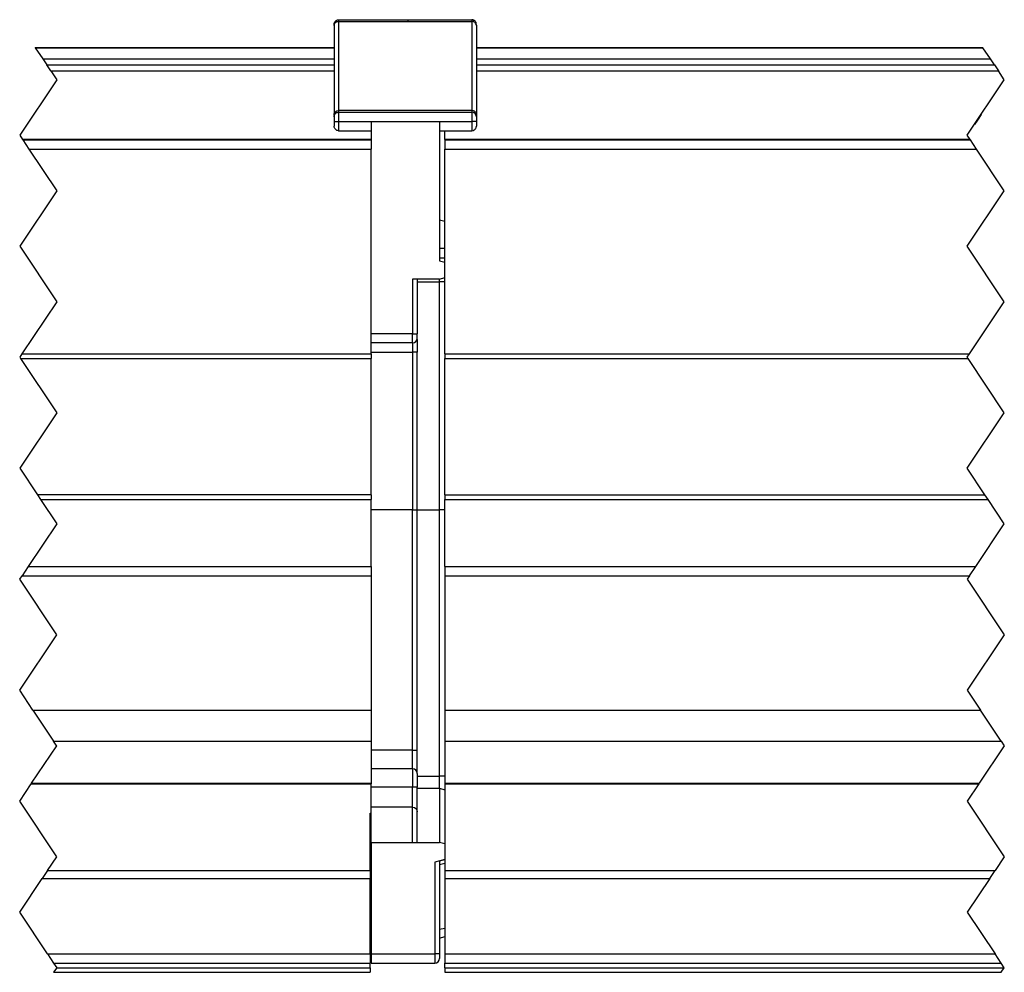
# Model space of a CAD drawing. Header units: inches. Extents: x -381 to 29622, y -418 to 176.
# Tile 11 of 50: x 134 to 187, y 44 to 95. Entities that reach past the tile are written whole.
import ezdxf

# ---------------------------------------------------------------- set-up
doc = ezdxf.new("R2010")
doc.units = ezdxf.units.IN
doc.linetypes.add('DOT_CENTER', pattern=[14, 12, -1, 0, -1])
doc.layers.add('1', color=7, linetype='Continuous')

# ---------------------------------------------------------------- blocks, each defined once
blk = doc.blocks.new('Modulo_der__16E___96', base_point=(156.9422638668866, 43.98251417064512))
at = {"color": 7, "linetype": 'Continuous'}
for p, q in [((158.6423529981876, 93.98251510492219), (186.0256149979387, 93.98251510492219)), ((158.6423552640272, 93.9654272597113), (186.0370068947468, 93.9654272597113)), ((158.6423527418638, 93.36143009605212), (186.4396716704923, 93.36143009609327)), ((158.6423564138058, 93.03613797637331), (186.6565330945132, 93.0361379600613)), ((158.6423565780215, 92.71130448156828), (186.8730887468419, 92.71130448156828)), ((156.942282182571, 89.00007889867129), (156.942282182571, 89.48251415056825)), ((185.3472391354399, 89.00007889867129), (156.942282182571, 89.00007889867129)), ((156.942282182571, 89.00007889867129), (156.942282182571, 88.98251510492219)), ((156.942282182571, 88.98251510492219), (185.3589483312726, 88.98251510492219)), ((156.942282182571, 88.98251510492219), (156.942282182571, 88.48251510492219)), ((156.942282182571, 88.48251510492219), (185.6922816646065, 88.48251510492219)), ((156.942282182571, 77.41552780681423), (156.942282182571, 88.48251510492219)), ((156.942282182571, 77.41552780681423), (185.3142911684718, 77.41552780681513)), ((156.942282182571, 77.41552780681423), (156.942282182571, 77.16552923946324)), ((156.942282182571, 69.7995011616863), (156.942282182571, 77.16552923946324)), ((156.942282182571, 77.16552923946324), (185.2369395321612, 77.16552830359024)), ((156.942282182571, 69.7995011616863), (156.942282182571, 69.54950240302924)), ((156.942282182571, 69.7995011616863), (186.1476244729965, 69.79950089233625)), ((156.942282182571, 65.92078445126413), (156.942282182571, 69.54950240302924)), ((156.942282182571, 69.54950240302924), (186.3142901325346, 69.54950240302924)), ((156.942282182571, 65.92078445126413), (156.9422638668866, 65.4207858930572)), ((156.942282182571, 65.92078445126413), (185.6511289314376, 65.92078445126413)), ((156.9422638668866, 65.4207858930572), (156.9422638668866, 62.19218630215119)), ((156.9422638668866, 65.4207858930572), (185.3178742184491, 65.42078585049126)), ((156.9422638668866, 62.19218630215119), (156.942282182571, 58.15432346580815)), ((156.942282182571, 58.15432346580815), (156.9422638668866, 56.48607820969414)), ((156.942282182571, 58.15432346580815), (185.9110760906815, 58.15432346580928)), ((156.9422638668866, 56.48607820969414), (156.9422638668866, 56.00793260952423)), ((156.9422638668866, 56.48607820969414), (187.0232735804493, 56.4860778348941)), ((156.9422638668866, 56.00793260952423), (156.942282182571, 54.20016531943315)), ((156.942282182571, 54.20016531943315), (156.942282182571, 54.16895500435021)), ((156.942282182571, 54.20016531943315), (185.8373828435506, 54.20016531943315)), ((156.942282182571, 54.16895500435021), (156.942282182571, 49.48503360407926)), ((156.942282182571, 54.16895500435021), (185.8165759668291, 54.16895500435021)), ((156.942282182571, 49.48503360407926), (186.6939618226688, 49.48503378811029)), ((156.942282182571, 49.48503360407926), (156.942282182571, 49.05156145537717)), ((156.942282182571, 49.05156145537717), (186.4049802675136, 49.05156145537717)), ((156.942282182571, 49.05156145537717), (156.942282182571, 44.98251417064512)), ((156.942282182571, 44.98251417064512), (186.6922822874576, 44.98251417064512)), ((156.942282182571, 44.98251417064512), (156.942282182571, 44.48251417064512)), ((156.942282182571, 44.48251417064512), (187.0256156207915, 44.48251417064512)), ((156.942282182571, 44.23251417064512), (156.942282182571, 44.48251417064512)), ((156.942282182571, 44.23251417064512), (187.1922820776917, 44.23251417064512)), ((156.942282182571, 44.23251417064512), (156.942282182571, 43.98251417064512)), ((156.942282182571, 43.98251417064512), (187.0256154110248, 43.98251417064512))]:
    blk.add_line(p, q, dxfattribs=at)
at = {"color": 2, "linetype": 'DOT_CENTER'}
for p, q in [((186.0370068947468, 93.9654272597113), (186.0256149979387, 93.98251510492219)), ((186.4396716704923, 93.36143009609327), (186.0370068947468, 93.9654272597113)), ((186.6565330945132, 93.0361379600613), (186.4396716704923, 93.36143009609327)), ((186.6565330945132, 93.0361379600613), (186.8730887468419, 92.71130448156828)), ((187.1922821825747, 92.23251432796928), (186.8730887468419, 92.71130448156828)), ((185.1922821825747, 89.23251432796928), (187.1922821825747, 92.23251432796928)), ((185.7406037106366, 90.0549725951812), (185.5831317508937, 89.81878868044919)), ((185.9378083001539, 90.35083097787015), (185.7406037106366, 90.0549725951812)), ((185.3472391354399, 89.00007889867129), (185.1922821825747, 89.23251432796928)), ((185.3472391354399, 89.00007889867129), (185.3589483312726, 88.98251510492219)), ((185.6922816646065, 88.48251510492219), (185.3589483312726, 88.98251510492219)), ((187.1922821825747, 86.23251432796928), (185.6922816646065, 88.48251510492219)), ((185.1922821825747, 83.23251432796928), (187.1922821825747, 86.23251432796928)), ((187.1922821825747, 80.23251432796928), (185.1922821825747, 83.23251432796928)), ((185.3142911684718, 77.41552780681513), (187.1922821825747, 80.23251432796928)), ((185.1922821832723, 77.23251432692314), (185.3142911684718, 77.41552780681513)), ((185.2369395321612, 77.16552830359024), (185.1922821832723, 77.23251432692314)), ((187.1922821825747, 74.23251432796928), (185.2369395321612, 77.16552830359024)), ((185.1922821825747, 71.23251432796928), (187.1922821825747, 74.23251432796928)), ((186.1476244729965, 69.79950089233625), (185.1922821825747, 71.23251432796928)), ((186.3142901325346, 69.54950240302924), (186.1476244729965, 69.79950089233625)), ((187.1922821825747, 68.23251432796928), (186.3142901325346, 69.54950240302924)), ((185.6511289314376, 65.92078445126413), (187.1922821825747, 68.23251432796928)), ((185.3178742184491, 65.42078585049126), (185.6511289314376, 65.92078445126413)), ((185.3178742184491, 65.42078585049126), (185.1922821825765, 65.23251432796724)), ((185.1922821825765, 65.23251432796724), (187.1922821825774, 62.23251432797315)), ((187.1922821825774, 62.23251432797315), (185.1922821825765, 59.2325143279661)), ((185.1922821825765, 59.2325143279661), (185.9110760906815, 58.15432346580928)), ((187.0232735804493, 56.4860778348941), (185.9110760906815, 58.15432346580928)), ((187.0232735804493, 56.4860778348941), (187.1922821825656, 56.23251432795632)), ((187.1922821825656, 56.23251432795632), (185.8373828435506, 54.20016531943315)), ((185.8165759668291, 54.16895500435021), (185.1922821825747, 53.23251432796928)), ((185.8165759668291, 54.16895500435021), (185.8373828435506, 54.20016531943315)), ((185.1922821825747, 53.23251432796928), (187.1922821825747, 50.23251432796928)), ((187.1922821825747, 50.23251432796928), (186.6939618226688, 49.48503378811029)), ((186.4049802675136, 49.05156145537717), (185.1922821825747, 47.23251432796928)), ((186.4049802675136, 49.05156145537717), (186.6939618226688, 49.48503378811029)), ((185.1922821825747, 47.23251432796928), (186.6922822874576, 44.98251417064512)), ((187.0256156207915, 44.48251417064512), (186.6922822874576, 44.98251417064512)), ((187.0256154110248, 43.98251417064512), (187.1922820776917, 44.23251417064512)), ((187.1922820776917, 44.23251417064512), (187.0256156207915, 44.48251417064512))]:
    blk.add_line(p, q, dxfattribs=at)
blk = doc.blocks.new('Modulos_intermedio__FL-14__18__99', base_point=(133.9422821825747, 43.98251417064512))
at = {"color": 7, "linetype": 'Continuous'}
for p, q in [((150.9519074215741, 95.3013047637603), (150.9598419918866, 95.32453627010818)), ((150.9598419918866, 95.32453627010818), (150.9830353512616, 95.36931700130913)), ((150.9830353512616, 95.36931700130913), (151.0155060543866, 95.4092912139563)), ((150.9830353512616, 95.29071897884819), (151.0155060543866, 95.32714933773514)), ((151.0155060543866, 95.4092912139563), (151.0554230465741, 95.4417619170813)), ((151.0155060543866, 95.32714933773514), (151.0554230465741, 95.35674375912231)), ((151.0554230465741, 95.4417619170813), (151.1002228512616, 95.46496290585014)), ((151.0554230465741, 95.35674375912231), (151.1002228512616, 95.37788862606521)), ((151.1002228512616, 95.46496290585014), (151.1235382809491, 95.47286314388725)), ((151.1002228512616, 95.37788862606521), (151.1235382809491, 95.38509077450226)), ((151.1235382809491, 95.47286314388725), (151.1922821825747, 95.48251417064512)), ((151.1235382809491, 95.38509077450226), (151.1922821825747, 95.39388489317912)), ((151.1922821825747, 95.48251417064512), (158.3922821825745, 95.48251417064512)), ((151.1922821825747, 95.48251417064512), (151.1922821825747, 95.39388489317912)), ((151.1922821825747, 95.39388489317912), (158.3922821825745, 95.39388489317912)), ((151.1922821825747, 95.39388489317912), (151.1922821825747, 90.5711434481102)), ((158.3922821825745, 95.48251417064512), (158.3922821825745, 95.39388489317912)), ((158.4610626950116, 95.47286314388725), (158.3922821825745, 95.48251417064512)), ((158.3922821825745, 95.39388489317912), (158.3922821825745, 90.5711434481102)), ((158.4610626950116, 95.38509077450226), (158.3922821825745, 95.39388489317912)), ((158.4842560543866, 95.46496290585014), (158.4610626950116, 95.47286314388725)), ((158.4842560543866, 95.37788862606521), (158.4610626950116, 95.38509077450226)), ((158.5290558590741, 95.4417619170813), (158.4842560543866, 95.46496290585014)), ((158.5290558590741, 95.35674375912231), (158.4842560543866, 95.37788862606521)), ((158.5690949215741, 95.4092912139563), (158.5290558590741, 95.4417619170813)), ((158.5690949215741, 95.32714933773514), (158.5290558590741, 95.35674375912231)), ((158.6015656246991, 95.36931700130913), (158.5690949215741, 95.4092912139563)), ((158.6015656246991, 95.29071897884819), (158.5690949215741, 95.32714933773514)), ((158.6247589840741, 95.32453627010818), (158.6015656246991, 95.36931700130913)), ((158.6325714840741, 95.3013047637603), (158.6247589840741, 95.32453627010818)), ((150.9422821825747, 95.23251416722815), (150.9519074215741, 95.3013047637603)), ((150.9422821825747, 95.23251416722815), (150.9598419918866, 95.2499093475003)), ((150.9422821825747, 95.16604216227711), (150.9422821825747, 95.23251416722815)), ((150.9422821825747, 95.23251416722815), (150.9422821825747, 95.16604216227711)), ((150.9422821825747, 95.16604216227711), (150.9422821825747, 90.34330085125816)), ((150.9598419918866, 95.2499093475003), (150.9830353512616, 95.29071897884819)), ((158.6247589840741, 95.2499093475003), (158.6015656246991, 95.29071897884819)), ((158.6325714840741, 95.22873396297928), (158.6247589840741, 95.2499093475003)), ((158.6325714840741, 95.22873396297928), (158.6325714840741, 95.3013047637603)), ((158.6422821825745, 95.16604216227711), (158.6325714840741, 95.22873396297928)), ((158.6325714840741, 95.22873396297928), (158.6422821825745, 95.16604216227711)), ((158.6422821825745, 95.16604216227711), (158.6422821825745, 90.34330085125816)), ((134.7756149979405, 93.98251510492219), (150.9422777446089, 93.98251510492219)), ((134.7870068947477, 93.9654272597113), (150.9422820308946, 93.9654272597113)), ((135.1896716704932, 93.36143009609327), (150.9422764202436, 93.36143009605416)), ((135.4065331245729, 93.03613791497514), (150.942284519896, 93.03613791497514)), ((135.6230887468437, 92.71130448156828), (150.9422843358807, 92.71130448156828)), ((151.0155060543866, 90.5044106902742), (151.0554230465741, 90.53400511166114)), ((151.0554230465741, 90.53400511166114), (151.1002228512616, 90.55514616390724)), ((151.1002228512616, 90.55514616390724), (151.1235382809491, 90.56234831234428)), ((151.1235382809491, 90.56234831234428), (151.1922821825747, 90.5711434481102)), ((158.3922821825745, 90.5711434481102), (151.1922821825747, 90.5711434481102)), ((151.1922821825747, 90.5711434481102), (151.1922821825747, 90.48251417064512)), ((158.4610626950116, 90.56234831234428), (158.3922821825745, 90.5711434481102)), ((158.3922821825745, 90.5711434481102), (158.3922821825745, 90.48251417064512)), ((158.4842560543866, 90.55514616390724), (158.4610626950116, 90.56234831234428)), ((158.5290558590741, 90.53400511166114), (158.4842560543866, 90.55514616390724)), ((158.5690949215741, 90.5044106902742), (158.5290558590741, 90.53400511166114)), ((150.9422821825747, 90.34330085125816), (150.9519074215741, 90.40599531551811)), ((150.9422821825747, 90.34330085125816), (150.9422821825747, 90.23251417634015)), ((150.9422821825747, 90.23251417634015), (150.9519074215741, 90.3013047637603)), ((150.9422821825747, 90.23251417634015), (150.9422821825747, 89.98261696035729)), ((150.9519074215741, 90.40599531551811), (150.9598419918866, 90.4271668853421)), ((150.9519074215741, 90.3013047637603), (150.9598419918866, 90.32453627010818)), ((150.9598419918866, 90.4271668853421), (150.9830353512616, 90.46798033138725)), ((150.9598419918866, 90.32453627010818), (150.9830353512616, 90.36931700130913)), ((150.9830353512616, 90.46798033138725), (151.0155060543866, 90.5044106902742)), ((150.9830353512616, 90.36931700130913), (151.0155060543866, 90.4092912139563)), ((151.0155060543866, 90.4092912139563), (150.9830353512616, 90.36931700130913)), ((151.0155060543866, 90.4092912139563), (151.0554230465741, 90.4417619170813)), ((151.0554230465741, 90.4417619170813), (151.1002228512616, 90.46496290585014)), ((151.1002228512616, 90.46496290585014), (151.0554230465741, 90.4417619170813)), ((151.1002228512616, 90.46496290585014), (151.1235382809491, 90.47286314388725)), ((151.1235382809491, 90.47286314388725), (151.1922821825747, 90.48251417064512)), ((151.1922821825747, 90.48251417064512), (158.3922821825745, 90.48251417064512)), ((151.1922821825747, 90.48251417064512), (151.1922821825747, 89.98251417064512)), ((158.3922821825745, 90.48251417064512), (158.3922821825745, 89.98251417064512)), ((158.4610626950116, 90.47286314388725), (158.3922821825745, 90.48251417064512)), ((158.4842560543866, 90.46496290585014), (158.4610626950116, 90.47286314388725)), ((158.5290558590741, 90.4417619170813), (158.4842560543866, 90.46496290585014)), ((158.4842560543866, 90.46496290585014), (158.5290558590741, 90.4417619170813)), ((158.5690949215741, 90.4092912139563), (158.5290558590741, 90.4417619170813)), ((158.6015656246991, 90.46798033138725), (158.5690949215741, 90.5044106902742)), ((158.6015656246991, 90.36931700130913), (158.5690949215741, 90.4092912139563)), ((158.5690949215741, 90.4092912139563), (158.6015656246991, 90.36931700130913)), ((158.6247589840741, 90.4271668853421), (158.6015656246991, 90.46798033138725)), ((158.6247589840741, 90.32453627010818), (158.6015656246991, 90.36931700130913)), ((158.6325714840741, 90.40599531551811), (158.6247589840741, 90.4271668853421)), ((158.6325714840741, 90.3013047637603), (158.6247589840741, 90.32453627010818)), ((158.6422821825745, 90.34330085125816), (158.6325714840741, 90.40599531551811)), ((158.6422821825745, 90.23251417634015), (158.6325714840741, 90.3013047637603)), ((158.6422821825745, 90.34330085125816), (158.6422821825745, 90.23251417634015)), ((158.6422821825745, 90.23251417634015), (158.6422821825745, 89.98261696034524)), ((150.9422821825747, 89.98261696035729), (151.1922821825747, 89.98251417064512)), ((150.9422821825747, 89.98261696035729), (150.9422821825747, 89.7325140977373)), ((150.9519074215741, 89.66372389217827), (150.9422821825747, 89.7325140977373)), ((150.9598419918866, 89.64048857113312), (150.9519074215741, 89.66372389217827)), ((150.9830353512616, 89.59571165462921), (150.9598419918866, 89.64048857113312)), ((151.0155060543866, 89.55573744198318), (150.9830353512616, 89.59571165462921)), ((151.0554230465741, 89.52326673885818), (151.0155060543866, 89.55573744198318)), ((151.1002228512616, 89.5000657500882), (151.0554230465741, 89.52326673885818)), ((151.1235382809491, 89.49216551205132), (151.1002228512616, 89.5000657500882)), ((151.1922821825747, 89.48251417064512), (151.1235382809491, 89.49216551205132)), ((151.1922821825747, 89.98251417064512), (152.9422821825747, 89.98251417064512)), ((151.1922821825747, 89.98251417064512), (151.1922821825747, 89.48251417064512)), ((151.1922821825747, 89.48251417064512), (152.9422821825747, 89.48251417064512)), ((152.9422821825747, 89.98251417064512), (156.6422821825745, 89.98251417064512)), ((152.9422821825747, 89.98251417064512), (152.9422821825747, 88.98251510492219)), ((156.6422821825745, 89.98251417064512), (156.6422821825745, 82.4532179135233)), ((156.6422821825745, 89.98251417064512), (158.3922821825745, 89.98251417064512)), ((156.6422821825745, 89.48251417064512), (158.3922821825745, 89.48251417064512)), ((158.6422821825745, 89.98261696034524), (158.3922821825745, 89.98251417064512)), ((158.3922821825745, 89.98251417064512), (158.3922821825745, 89.48251417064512)), ((158.3922821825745, 89.48251417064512), (158.4610626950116, 89.49216551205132)), ((158.4610626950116, 89.49216551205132), (158.4842560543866, 89.5000657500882)), ((158.4842560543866, 89.5000657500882), (158.5290558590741, 89.52326673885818)), ((158.5290558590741, 89.52326673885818), (158.5690949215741, 89.55573744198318)), ((158.5690949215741, 89.55573744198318), (158.6015656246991, 89.59571165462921)), ((158.6015656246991, 89.59571165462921), (158.6247589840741, 89.64048857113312)), ((158.6247589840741, 89.64048857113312), (158.6325714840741, 89.66372389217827)), ((158.6325714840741, 89.66372389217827), (158.6422821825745, 89.7325140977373)), ((158.6422821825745, 89.98261696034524), (158.6422821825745, 89.7325140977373)), ((152.9422821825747, 89.00007889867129), (134.0972391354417, 89.00007889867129)), ((134.1089483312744, 88.98251510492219), (152.9422821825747, 88.98251510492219)), ((152.9422821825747, 88.98251510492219), (152.9422821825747, 88.48251510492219)), ((134.4422816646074, 88.48251510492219), (152.9422821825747, 88.48251510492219)), ((152.9422821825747, 77.41552780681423), (152.9422821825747, 88.48251510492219)), ((156.6422821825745, 84.65936303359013), (156.9422258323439, 84.58454116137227)), ((156.6422821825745, 83.12481088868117), (156.9422258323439, 83.12481088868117)), ((156.6422821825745, 82.60387946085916), (156.9422258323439, 82.60387946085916)), ((156.6422821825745, 82.4532179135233), (156.9422258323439, 82.37284824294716)), ((156.6422821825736, 81.45673788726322), (156.9422258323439, 81.5371075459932)), ((155.1922821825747, 81.45673788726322), (155.1922821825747, 78.50819826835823)), ((156.6422821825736, 81.45673788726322), (155.1922821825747, 81.45673788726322)), ((155.4422821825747, 81.45673788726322), (155.4422821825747, 78.50819826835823)), ((155.4422821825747, 81.30673788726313), (156.6422821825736, 81.30673788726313)), ((156.6422821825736, 81.30673788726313), (156.6422821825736, 81.45673788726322)), ((156.6422821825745, 68.98251376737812), (156.6422821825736, 81.30673788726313)), ((156.9422258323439, 81.30673788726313), (156.6422821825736, 81.30673788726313)), ((155.1922821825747, 78.50819826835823), (152.9422821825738, 78.50819826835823)), ((155.1922821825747, 78.50819826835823), (155.4422821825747, 78.50819826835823)), ((155.1922821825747, 78.00819826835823), (155.1922821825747, 78.50819826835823)), ((155.4422821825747, 78.25819826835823), (155.4422821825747, 78.50819826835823)), ((155.1922821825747, 78.00819826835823), (152.9422821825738, 78.00819826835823)), ((155.1922821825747, 78.00819826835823), (155.1922821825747, 77.50819826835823)), ((155.4422638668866, 78.20110792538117), (155.4384796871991, 78.21478552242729)), ((155.4422638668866, 78.20110792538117), (155.4422821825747, 77.50819826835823)), ((134.0642911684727, 77.41552780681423), (152.9422821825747, 77.41552780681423)), ((152.9422821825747, 77.50819826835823), (155.1922821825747, 77.50819826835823)), ((152.9422821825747, 77.41552780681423), (152.9422821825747, 77.16552805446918)), ((155.1922821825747, 77.50819826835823), (155.1922821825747, 68.98251478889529)), ((155.4422821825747, 77.50819826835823), (155.1922821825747, 77.50819826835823)), ((155.4422821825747, 68.98251478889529), (155.4422821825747, 77.50819826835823)), ((133.9869395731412, 77.16552824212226), (152.9422821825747, 77.16552805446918)), ((152.9422638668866, 69.79950243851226), (152.9422821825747, 77.16552805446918)), ((152.9422638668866, 69.79950243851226), (134.8975861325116, 69.79950243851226)), ((152.9422638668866, 69.79950243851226), (152.9422821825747, 69.54950240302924)), ((135.0642901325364, 69.54950240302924), (152.9422821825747, 69.54950240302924)), ((152.9422821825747, 65.92078445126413), (152.9422821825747, 69.54950240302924)), ((155.1922821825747, 68.98251478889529), (152.9422821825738, 68.98251417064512)), ((155.1922821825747, 55.9864115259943), (155.1922821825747, 68.98251478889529)), ((155.1922821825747, 68.98251478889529), (155.4422821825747, 68.98251478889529)), ((155.4422821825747, 55.9864115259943), (155.4422821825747, 68.98251478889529)), ((155.4422821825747, 68.98251478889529), (156.6422821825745, 68.98251376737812)), ((156.9422258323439, 68.98251417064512), (156.6422821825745, 68.98251376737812)), ((156.6422821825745, 54.5909725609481), (156.6422821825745, 68.98251376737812)), ((134.4011289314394, 65.92078445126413), (152.9422821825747, 65.92078445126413)), ((152.9422821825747, 65.92078445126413), (152.9422638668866, 65.42078489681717)), ((134.0677893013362, 65.42078490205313), (152.9422638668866, 65.42078489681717)), ((152.9422638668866, 65.42078489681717), (152.9422638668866, 62.19218725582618)), ((152.9422638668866, 62.19218725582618), (152.9422821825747, 58.15432346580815)), ((134.6610760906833, 58.15432346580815), (152.9422821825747, 58.15432346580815)), ((152.9422821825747, 58.15432346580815), (152.9422719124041, 56.48607913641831)), ((135.7732604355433, 56.48607913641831), (152.9422719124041, 56.48607913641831)), ((152.9422719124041, 56.48607913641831), (152.9422638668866, 56.26940340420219)), ((152.9422638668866, 56.26940340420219), (152.9422821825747, 54.20016531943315)), ((155.1922821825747, 55.9864115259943), (152.9422821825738, 55.9864115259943)), ((155.1922821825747, 55.9864115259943), (155.4422821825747, 55.9864115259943)), ((155.1922821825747, 54.9864115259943), (155.1922821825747, 55.9864115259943)), ((155.4422821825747, 54.7364115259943), (155.4422821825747, 55.9864115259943)), ((155.1922821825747, 54.9864115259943), (152.9422821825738, 54.9864115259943)), ((155.1922821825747, 54.9864115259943), (155.1922821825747, 53.9864115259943)), ((155.4422821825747, 54.7364115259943), (155.4422821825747, 53.9864115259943)), ((155.4422821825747, 54.5909725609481), (156.6422821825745, 54.5909725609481)), ((156.9422342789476, 54.5897848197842), (156.6422821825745, 54.5909725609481)), ((156.6422821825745, 53.93607798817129), (156.6422821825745, 54.5909725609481)), ((134.5665759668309, 54.16895500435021), (152.9422821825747, 54.16895500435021)), ((134.5873828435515, 54.20016531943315), (152.9422821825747, 54.20016531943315)), ((152.9422821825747, 54.20016531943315), (152.9422821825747, 54.16895500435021)), ((152.9422821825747, 52.5842971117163), (152.9422821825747, 54.16895500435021)), ((155.1922821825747, 53.9864115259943), (152.9422821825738, 53.9864115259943)), ((155.4422821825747, 53.9864115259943), (155.1922821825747, 53.9864115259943)), ((155.1922821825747, 52.91544670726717), (155.1922821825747, 53.9864115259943)), ((155.4422821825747, 52.66544597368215), (155.4422821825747, 53.9864115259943)), ((155.4422821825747, 53.93607798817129), (156.6422821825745, 53.93607798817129)), ((156.6422821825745, 53.93607798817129), (156.6423371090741, 52.33981031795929)), ((156.6422821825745, 53.93607798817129), (156.9422258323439, 53.85532392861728)), ((155.1922821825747, 52.91544670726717), (152.9422821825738, 52.91544670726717)), ((155.1922821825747, 51.00607911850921), (155.1922821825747, 52.91544670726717)), ((155.1922821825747, 52.91544670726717), (155.2879669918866, 52.89641661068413)), ((155.2879669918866, 52.89641661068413), (155.3690216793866, 52.84222311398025)), ((155.3690216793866, 52.84222311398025), (155.4232208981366, 52.76111692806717)), ((155.4232208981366, 52.76111692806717), (155.4422821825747, 52.66544597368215)), ((152.8922821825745, 52.5842971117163), (152.9422821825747, 52.5842971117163)), ((152.8922821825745, 49.48503360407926), (152.8922821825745, 52.5842971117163)), ((152.9422821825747, 51.00607911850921), (152.9422821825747, 52.5842971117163)), ((155.4422821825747, 51.00607911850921), (155.4422821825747, 52.66544597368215)), ((156.6423371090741, 52.33981031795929), (156.6422821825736, 51.00607911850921)), ((152.9422821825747, 51.00607911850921), (152.9422821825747, 44.98251417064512)), ((152.9422821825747, 51.00607911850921), (155.1922821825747, 51.00607911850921)), ((155.1922821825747, 51.00607911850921), (156.6422821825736, 51.00607911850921)), ((156.9422258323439, 50.92532505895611), (156.6422821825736, 51.00607911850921)), ((152.8923370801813, 50.4786174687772), (152.9422638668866, 50.48607916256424)), ((156.9422258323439, 50.08811482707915), (156.3922821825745, 49.94261178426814)), ((156.6422821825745, 50.00946336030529), (156.9422258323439, 50.08811482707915)), ((156.3922821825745, 49.94261178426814), (156.3922821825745, 44.98251417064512)), ((156.6422821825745, 50.00946336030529), (156.6422821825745, 44.98251417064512)), ((156.6422821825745, 49.81687660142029), (156.9422258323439, 49.87370653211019)), ((135.1549802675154, 49.05156145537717), (152.8922821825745, 49.05156145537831)), ((135.4439617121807, 49.48503362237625), (152.8922821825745, 49.48503360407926)), ((152.8922821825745, 49.48503360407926), (152.9422638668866, 49.48607916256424)), ((152.8922821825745, 49.48503360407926), (152.8922821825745, 49.05156145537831)), ((152.8922821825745, 44.98251417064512), (152.8922821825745, 49.05156145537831)), ((156.6422821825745, 46.31696605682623), (156.9422258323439, 46.37379598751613)), ((156.6422821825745, 45.83418022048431), (156.9422258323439, 45.9145498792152)), ((152.9422638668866, 45.48607916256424), (152.8923371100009, 45.4935408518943)), ((135.4422822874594, 44.98251417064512), (152.8922821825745, 44.98251417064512)), ((152.8922821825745, 44.98251417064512), (152.8922821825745, 44.4825142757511)), ((152.9422821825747, 44.98251417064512), (156.3922821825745, 44.98251417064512)), ((152.9422821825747, 44.98251417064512), (152.9422821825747, 44.48251417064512)), ((156.6422821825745, 44.98251417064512), (156.3922821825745, 44.98251417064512)), ((156.3922821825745, 44.98251417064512), (156.3922821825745, 44.48251417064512)), ((156.6422821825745, 44.98251417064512), (156.6422821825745, 44.73251417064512)), ((135.7756156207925, 44.48251417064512), (152.8922821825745, 44.4825142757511)), ((135.9422822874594, 44.23251417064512), (152.8922821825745, 44.23251417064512)), ((152.8922821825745, 44.23251417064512), (152.8922821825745, 44.4825142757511)), ((152.8922821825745, 44.23251417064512), (152.8922821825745, 43.98251417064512)), ((152.9422821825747, 44.48251417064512), (156.3922821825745, 44.48251417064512)), ((135.7756154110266, 43.98251417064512), (152.8922821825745, 43.98251417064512))]:
    blk.add_line(p, q, dxfattribs=at)
at = {"color": 2, "linetype": 'DOT_CENTER'}
for p, q in [((134.7756149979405, 93.98251510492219), (134.7870068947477, 93.9654272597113)), ((134.7870068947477, 93.9654272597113), (135.1896716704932, 93.36143009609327)), ((135.1896716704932, 93.36143009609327), (135.4065331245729, 93.03613791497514)), ((135.6230887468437, 92.71130448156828), (135.4065331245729, 93.03613791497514)), ((135.6230887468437, 92.71130448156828), (135.9422821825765, 92.23251432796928)), ((135.9422821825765, 92.23251432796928), (133.9422821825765, 89.23251432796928)), ((133.9422821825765, 89.23251432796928), (134.0972391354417, 89.00007889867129)), ((134.1089483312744, 88.98251510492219), (134.0972391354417, 89.00007889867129)), ((134.1089483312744, 88.98251510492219), (134.4422816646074, 88.48251510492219)), ((134.4422816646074, 88.48251510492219), (135.9422821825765, 86.23251432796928)), ((135.9422821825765, 86.23251432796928), (133.9422821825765, 83.23251432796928)), ((133.9422821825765, 83.23251432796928), (135.9422821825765, 80.23251432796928)), ((135.9422821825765, 80.23251432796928), (134.0642911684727, 77.41552780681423)), ((134.0642911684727, 77.41552780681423), (133.9422821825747, 77.23251432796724)), ((133.9422821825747, 77.23251432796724), (133.9869395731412, 77.16552824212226)), ((133.9869395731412, 77.16552824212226), (135.9422821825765, 74.23251432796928)), ((135.9422821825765, 74.23251432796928), (133.9422821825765, 71.23251432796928)), ((133.9422821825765, 71.23251432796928), (134.8975861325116, 69.79950243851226)), ((134.8975861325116, 69.79950243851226), (135.0642901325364, 69.54950240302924)), ((135.0642901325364, 69.54950240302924), (135.9422821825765, 68.23251432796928)), ((135.9422821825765, 68.23251432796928), (134.4011289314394, 65.92078445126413)), ((134.4011289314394, 65.92078445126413), (134.0677893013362, 65.42078490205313)), ((133.9422821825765, 65.23251432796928), (134.0677893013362, 65.42078490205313)), ((135.9422821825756, 62.23251432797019), (133.9422821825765, 65.23251432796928)), ((133.9422821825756, 59.23251432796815), (135.9422821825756, 62.23251432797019)), ((134.6610760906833, 58.15432346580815), (133.9422821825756, 59.23251432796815)), ((134.6610760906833, 58.15432346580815), (135.7732604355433, 56.48607913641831)), ((135.9177277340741, 56.26940340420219), (135.7732604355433, 56.48607913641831)), ((134.5873828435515, 54.20016531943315), (135.9422821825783, 56.23251432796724)), ((135.9422821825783, 56.23251432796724), (135.9177277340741, 56.26940340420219)), ((133.9422821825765, 53.23251432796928), (134.5665759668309, 54.16895500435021)), ((134.5873828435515, 54.20016531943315), (134.5665759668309, 54.16895500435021)), ((135.9422821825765, 50.23251432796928), (133.9422821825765, 53.23251432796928)), ((135.4439617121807, 49.48503362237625), (135.9422821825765, 50.23251432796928)), ((133.9422821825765, 47.23251432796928), (135.1549802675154, 49.05156145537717)), ((135.4439617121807, 49.48503362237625), (135.1549802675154, 49.05156145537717)), ((135.4422822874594, 44.98251417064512), (133.9422821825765, 47.23251432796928)), ((135.4422822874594, 44.98251417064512), (135.7756156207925, 44.48251417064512)), ((135.9422822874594, 44.23251417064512), (135.7756154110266, 43.98251417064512)), ((135.7756156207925, 44.48251417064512), (135.9422822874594, 44.23251417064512))]:
    blk.add_line(p, q, dxfattribs=at)
at = {"color": 7, "linetype": 'Continuous'}
for centre, start, end in [((155.1922821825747, 78.25819826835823), 270, 0), ((155.1922821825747, 54.7364115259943), 0, 90), ((156.3922821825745, 44.73251417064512), 270, 0)]:
    blk.add_arc(centre, 0.25, start, end, dxfattribs=at)
blk = doc.blocks.new('F-286__101', base_point=(-227.1126677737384, 43.98251417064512))
for name, p in [('Modulos_intermedio__FL-14__18__99', (133.9422821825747, 43.98251417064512)), ('Modulo_der__16E___96', (156.9422638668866, 43.98251417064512))]:
    blk.add_blockref(name, p)
blk = doc.blocks.new('Inferior1', base_point=(2040.764773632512, 69.73251432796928))
at = {"layer": '1', "color": 7, "linetype": 'Continuous'}
blk.add_line((154.9422821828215, 95.4825141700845), (154.9422821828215, 95.3938848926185), dxfattribs=at)
blk.add_blockref('F-286__101', (-227.1126677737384, 43.98251417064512))

msp = doc.modelspace()

# ---------------------------------------------------------------- block references
msp.add_blockref('Inferior1', (2040.764773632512, 69.73251432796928))

doc.saveas('drawing.dxf')
